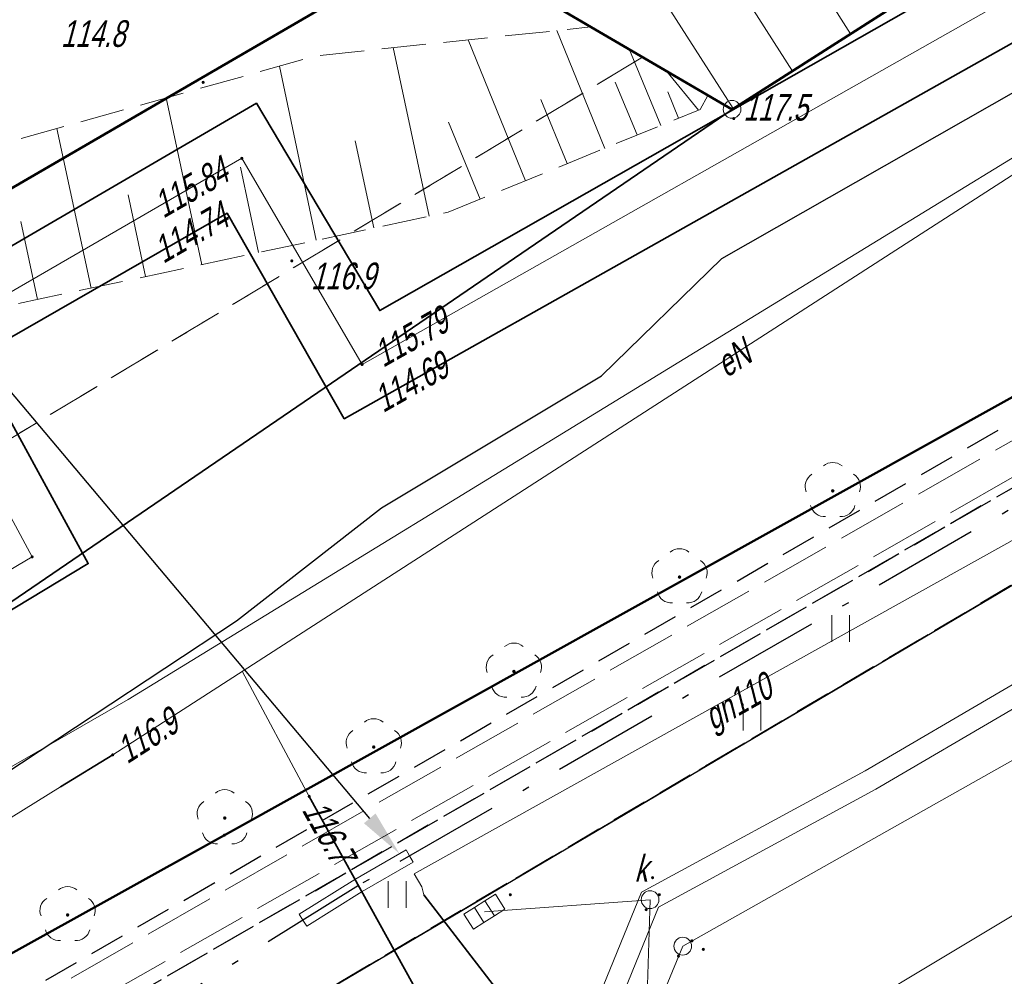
# Model space of a CAD drawing. Extents: x 7463256 to 7464485, y 5957341 to 5958260.
# Tile 171 of 256: x 7463886 to 7463914, y 5957756 to 5957783. Entities that reach past the tile are written whole.
import ezdxf
from ezdxf import colors
from ezdxf.entities.mleader import LeaderData, LeaderLine
from ezdxf.enums import TextEntityAlignment as Align
from ezdxf.math import Vec2, Vec3

# ---------------------------------------------------------------- set-up
doc = ezdxf.new("R2010")
doc.units = 0
doc.header["$MEASUREMENT"] = 0
for name, pattern in [('1.5_0.5', [2, 1.5, -0.5]), ('218-500', [1, 0.5, -0.5]), ('GAK', [5.2, 3, -1, 0.2, -1]), ('l219_500', [0]), ('mz1.0_0.5', [1.5, 1, -0.5]), ('mz1.25_0.5', [1.75, 1.25, -0.5]), ('mz2.0_0.5', [2.5, 2, -0.5])]:
    doc.linetypes.add(name, pattern=pattern)
doc.layers.get('0').update_dxf_attribs({"color": 2, "linetype": 'CONTINUOUS', "lineweight": 5})
for name, color, linetype in [('000 Inne (niezydentyfikowane)', 7, 'CONTINUOUS'), ('202-Punkt graniczny stabilizowany trwale', 7, 'CONTINUOUS'), ('203-Punkt załamania granicy działki nie stabilizowany', 7, 'CONTINUOUS'), ('217-Granica konturu klasyfikcyjnego', 7, 'CONTINUOUS'), ('218-Granica użytku', 7, 'CONTINUOUS'), ('219-Linia granicy', 7, 'CONTINUOUS'), ('chodnik (powierzchnia)', 7, 'CONTINUOUS'), ('drzewo liściaste (punkt)', 7, 'CONTINUOUS'), ('jezdnia (powierzchnia)', 7, 'CONTINUOUS'), ('kratka ściekowa (punkt)', 7, 'CONTINUOUS'), ('krawężnik (linia)', 7, 'CONTINUOUS'), ('ogrodzenie trwałe (linia)', 7, 'CONTINUOUS'), ('przewód ciepłowniczy (linia)', 7, 'CONTINUOUS'), ('przewód ciepłowniczy - projektowany lub w budowie (linia) - ob. projektowany', 7, 'CONTINUOUS'), ('przewód elektroenergetyczny (linia)', 7, 'CONTINUOUS'), ('przewód elektroenergetyczny (linia)-Atr1', 7, 'CONTINUOUS'), ('przewód gazowy (linia)', 7, 'CONTINUOUS'), ('przewód gazowy (linia)-Atr1', 7, 'CONTINUOUS'), ('przewód kanalizacyjny (linia)', 7, 'CONTINUOUS'), ('punkt o określonej wysokości (sieć ciepłownicza)', 7, 'CONTINUOUS'), ('punkt o określonej wysokości (sieć ciepłownicza)-Atr2', 7, 'CONTINUOUS'), ('punkt o określonej wysokości (sieć ciepłownicza)-Atr3', 7, 'CONTINUOUS'), ('punkt o określonej wysokości (sieć elektroenergetyczna)', 7, 'CONTINUOUS'), ('punkt o określonej wysokości (sieć elektroenergetyczna)-Atr2', 7, 'CONTINUOUS'), ('punkt o określonej wysokości (sieć kanalizacyjna)', 7, 'CONTINUOUS'), ('punkt wysokościowy naturalny', 7, 'CONTINUOUS'), ('punkt wysokościowy naturalny-Atr2', 7, 'CONTINUOUS'), ('rura ochronna - przewód ciepłowniczy (linia)', 7, 'CONTINUOUS'), ('rura ochronna - przewód elektroenergetyczny (linia)', 7, 'CONTINUOUS'), ('rura ochronna - przewód gazowy (linia)', 7, 'CONTINUOUS'), ('skarpa nieumocniona (powierzchnia)', 7, 'CONTINUOUS'), ('studzienka okrągła - przewód kanalizacyjny (punkt)', 7, 'CONTINUOUS'), ('studzienka okrągła - przewód kanalizacyjny (punkt)-Atr17', 7, 'CONTINUOUS'), ('trawnik (powierzchnia)', 7, 'CONTINUOUS'), ('trawnik (powierzchnia) - symbol', 7, 'CONTINUOUS')]:
    doc.layers.add(name, color=color, linetype=linetype)
for name, color, linetype, lineweight in [('@proj.rury', 7, 'CONTINUOUS', 20), ('____proj LSN', 1, 'CONTINUOUS', 5), ('OBMBS-21-18876-opis proj', 1, 'CONTINUOUS', 18)]:
    doc.layers.add(name, color=color, linetype=linetype, lineweight=lineweight)
doc.styles.get("Standard").update_dxf_attribs({"font": 'txt', "width": 0.75})
doc.linetypes.add('902-500', pattern='A,3.75,0,[1,ksztalty.shx,S=0.5,R=0,X=0,Y=0],3.75', length=7.5)

# ---------------------------------------------------------------- blocks, each defined once
blk = doc.blocks.new('PW01')
at = {"linetype": 'Continuous', "lineweight": 13}
h = blk.add_hatch(color=0, dxfattribs=at)
edge = h.paths.add_edge_path()
edge.add_arc((0, 0), 0.045, 0, 360)
blk = doc.blocks.new('OP021')
at = {"linetype": 'Continuous', "lineweight": 13}
h = blk.add_hatch(color=0, dxfattribs=at)
edge = h.paths.add_edge_path()
edge.add_arc((0, 0), 0.05, 0, 360)
at = {"color": 0, "linetype": 'Continuous', "lineweight": 13}
for centre, start, end in [((0, 0.4), 49.272, 130.728), ((-0.38, 0.124), 121.308, 202.548), ((0.38, 0.124), 337.452, 58.692), ((-0.235, -0.324), 193.221, 274.871), ((0.235, -0.324), 265.129, 346.779)]:
    blk.add_arc(centre, 0.4, start, end, dxfattribs=at)
blk = doc.blocks.new('US05')
at = {"color": 0, "linetype": 'Continuous', "lineweight": 13}
for p, q in [((-0.525, -0.25), (-0.525, 0.25)), ((-0.525, 0.25), (-0.175, 0.25)), ((-0.175, -0.25), (-0.175, 0.25)), ((-0.175, 0.25), (0.175, 0.25)), ((0.175, -0.25), (0.175, 0.25)), ((0.175, 0.25), (0.525, 0.25)), ((0.525, -0.25), (0.525, 0.25)), ((-0.525, -0.25), (-0.175, -0.25)), ((-0.175, -0.25), (0.175, -0.25)), ((0.175, -0.25), (0.525, -0.25))]:
    blk.add_line(p, q, dxfattribs=at)
blk = doc.blocks.new('US15')
at = {"color": 0, "linetype": 'Continuous', "lineweight": 13}
blk.add_circle((0, 0), 0.25, dxfattribs=at)
blk = doc.blocks.new('TU04')
at = {"color": 0, "linetype": 'Continuous', "lineweight": 13}
for p, q in [((0, 0), (0, 0.75)), ((0.5, 0), (0.5, 0.75))]:
    blk.add_line(p, q, dxfattribs=at)
blk = doc.blocks.new('202')
at = {"color": 0, "linetype": 'Continuous', "lineweight": 0}
blk.add_circle((0, 0), 0.25, dxfattribs=at)
blk = doc.blocks.new('203')
at = {"linetype": 'Continuous', "lineweight": 0}
h = blk.add_hatch(color=0, dxfattribs=at)
edge = h.paths.add_edge_path()
edge.add_arc((0, 0), 0.045, 0, 360)

msp = doc.modelspace()

# ---------------------------------------------------------------- linework, layer by layer
at = {"layer": '000 Inne (niezydentyfikowane)', "color": 7, "linetype": 'Continuous', "lineweight": 13}
for p, q in [((7463909.84, 5957782.75), (7463906.71, 5957787.66)), ((7463906.53, 5957780.64), (7463903.03, 5957786.12)), ((7463908.2, 5957781.7), (7463906.59, 5957784.22)), ((7463902.91, 5957779.52), (7463901.56, 5957782.84)), ((7463900.68, 5957778.61), (7463899.06, 5957782.58)), ((7463897.96, 5957777.61), (7463896.95, 5957782.36)), ((7463904.49, 5957780.16), (7463903.61, 5957782.3)), ((7463894.78, 5957776.93), (7463893.74, 5957781.84)), ((7463905.55, 5957780.6), (7463904.66, 5957781.69)), ((7463903.83, 5957779.9), (7463903.21, 5957781.39)), ((7463891.55, 5957776.24), (7463890.55, 5957780.94)), ((7463901.85, 5957779.09), (7463901.11, 5957780.9)), ((7463904.99, 5957780.37), (7463904.69, 5957781.11)), ((7463888.43, 5957775.58), (7463887.47, 5957780.08)), ((7463899.4, 5957778.09), (7463898.51, 5957780.26)), ((7463896.4, 5957777.28), (7463895.88, 5957779.73)), ((7463893.15, 5957776.59), (7463892.64, 5957778.99)), ((7463889.97, 5957775.91), (7463889.48, 5957778.21)), ((7463886.92, 5957775.26), (7463886.45, 5957777.46))]:
    msp.add_line(p, q, dxfattribs=at)
at = {"layer": '217-Granica konturu klasyfikcyjnego', "color": 3, "linetype": '1.5_0.5', "lineweight": 18, "flags": 128}
for points in [[(7463906.5, 5957780.62), (7463920.31, 5957789.43)], [(7463898.28, 5957785.42), (7463872.63, 5957770.53)], [(7463877.04, 5957765.84), (7463903.98, 5957782.09)], [(7463903.98, 5957782.09), (7463906.5, 5957780.62)]]:
    msp.add_lwpolyline(points, dxfattribs=at)
at = {"layer": '218-Granica użytku', "color": 3, "linetype": '218-500', "lineweight": 18, "flags": 128}
for points in [[(7463920.31, 5957789.43), (7463906.5, 5957780.62)], [(7463872.63, 5957770.53), (7463898.28, 5957785.42)], [(7463903.98, 5957782.09), (7463877.04, 5957765.84)], [(7463906.5, 5957780.62), (7463903.98, 5957782.09)]]:
    msp.add_lwpolyline(points, dxfattribs=at)
at = {"layer": '219-Linia granicy', "color": 3, "linetype": 'l219_500', "lineweight": 50, "flags": 128}
for points in [[(7463920.31, 5957789.43), (7463906.5, 5957780.62)], [(7463898.28, 5957785.42), (7463872.63, 5957770.53)], [(7463906.5, 5957780.62), (7463898.28, 5957785.42)], [(7463931.94, 5957782.26), (7463892.19, 5957760.17)], [(7463892.19, 5957760.17), (7463849.13, 5957736.27)]]:
    msp.add_lwpolyline(points, dxfattribs=at)
at = {"layer": '@proj.rury'}
for p, q in [((7463897.312, 5957759.756), (7463897.412, 5957759.583)), ((7463897.512, 5957759.41), (7463897.412, 5957759.583)), ((7463897.512, 5957759.41), (7463896.071, 5957758.579)), ((7463895.865, 5957758.922), (7463894.298, 5957757.94)), ((7463896.071, 5957758.579), (7463894.51, 5957757.601)), ((7463894.298, 5957757.94), (7463894.404, 5957757.771)), ((7463894.51, 5957757.601), (7463894.404, 5957757.771))]:
    msp.add_line(p, q, dxfattribs=at)
at = {"layer": 'chodnik (powierzchnia)', "color": 7, "linetype": 'mz1.0_0.5', "lineweight": 30, "flags": 128}
msp.add_lwpolyline([(7463980.9, 5957809.69), (7463980.23, 5957808.11), (7463978.66, 5957805.82), (7463958.13, 5957793.13), (7463953.95, 5957792.78), (7463879.53, 5957749.82), (7463872.55, 5957745.41), (7463861.81, 5957738.59), (7463862.06, 5957738.12), (7463851.57, 5957733.65), (7463849.81, 5957732.79), (7463833.84, 5957723.34), (7463832.72, 5957722.31), (7463825.06, 5957713.31), (7463824, 5957712.35), (7463820.3, 5957711.85), (7463819.59, 5957711.95), (7463818.22, 5957712.22), (7463818.86, 5957712.81), (7463817.86, 5957713.96), (7463818.82, 5957714.84), (7463820.15, 5957713.47), (7463821.23, 5957713.2), (7463821.75, 5957713.23), (7463824.07, 5957715.42), (7463832.99, 5957725.87), (7463849.35, 5957735.54), (7463879.82, 5957751.85), (7463954.24, 5957794.8), (7463957.3, 5957795.12)], close=True, dxfattribs=at)
at = {"layer": 'jezdnia (powierzchnia)', "color": 7, "linetype": '1.5_0.5', "lineweight": 18, "flags": 128}
msp.add_lwpolyline([(7464435.78, 5957969.39), (7464432.43, 5957972.86), (7464429.42, 5957974.41), (7464426.04, 5957975.11), (7464423.57, 5957975.29), (7464415.47, 5957975.65), (7464371.24, 5957977.61), (7464365.3, 5957977.72), (7464358.84, 5957977.54), (7464346.65, 5957976.28), (7464334.12, 5957974.86), (7464314.08, 5957972.37), (7464311.27, 5957971.79), (7464308.65, 5957970.79), (7464306.54, 5957969.49), (7464304.63, 5957967.74), (7464302.38, 5957964.84), (7464301.74, 5957963.57), (7464301.19, 5957962.16), (7464300.69, 5957960.13), (7464300.42, 5957957.35), (7464300.44, 5957956.63), (7464301.34, 5957947.07), (7464297.39, 5957932.65), (7464296.35, 5957938.67), (7464295.41, 5957944.67), (7464295.17, 5957946.64), (7464294.07, 5957955.56), (7464293.61, 5957956.95), (7464292.71, 5957958.8), (7464291.04, 5957961.16), (7464288.7, 5957963.43), (7464286.48, 5957964.87), (7464282.67, 5957966.24), (7464279.68, 5957966.6), (7464275.55, 5957966.1), (7464272.53, 5957965.24), (7464268.15, 5957963.7), (7464261.6, 5957961.09), (7464256.13, 5957958.63), (7464254.19, 5957957.73), (7464203.13, 5957927.95), (7464201.44, 5957926.95), (7464180.61, 5957914.62), (7464165.37, 5957905.54), (7464161.93, 5957903.53), (7464100.25, 5957867.28), (7464064.71, 5957846.22), (7464055.2, 5957840.55), (7464053.84, 5957839.49), (7464052.69, 5957837.84), (7464051.91, 5957836.3), (7464051.31, 5957834.34), (7464051.05, 5957832.31), (7464051.31, 5957830.32), (7464051.63, 5957829.49), (7464053.32, 5957826.48), (7464047.06, 5957824.65), (7464046.37, 5957825.86), (7464044.81, 5957827.52), (7464043.6, 5957828.27), (7464042.09, 5957829.03), (7464040.11, 5957829.49), (7464038.12, 5957829.49), (7464036.05, 5957829.05), (7464034.47, 5957828.33), (7463990.77, 5957802.57), (7463984.67, 5957799.1), (7463963.97, 5957788.11), (7463953.9, 5957782.45), (7463916.77, 5957760.61), (7463915.43, 5957759.41), (7463915.19, 5957759.06), (7463914.98, 5957758.7), (7463914.81, 5957758.32), (7463914.66, 5957757.92), (7463914.55, 5957757.51), (7463914.48, 5957757.1), (7463914.44, 5957756.68), (7463914.43, 5957756.26), (7463914.83, 5957754.63), (7463915.69, 5957753.07), (7463915.97, 5957752.41), (7463916.13, 5957752.13), (7463917.59, 5957749.55), (7463915.13, 5957748.12), (7463913.12, 5957750.74), (7463911.87, 5957752.81), (7463910.63, 5957754.01), (7463910.25, 5957754.23), (7463909.85, 5957754.42), (7463909.44, 5957754.57), (7463909.02, 5957754.68), (7463908.58, 5957754.76), (7463908.15, 5957754.79), (7463907.71, 5957754.78), (7463907.27, 5957754.73), (7463905.57, 5957754.08), (7463866.26, 5957731.41), (7463858.61, 5957727.02), (7463857.72, 5957725.98), (7463855.16, 5957717.14), (7463854.76, 5957719.2), (7463853.89, 5957720.78), (7463852.79, 5957721.69), (7463851.14, 5957722.42), (7463850.42, 5957722.32), (7463846.1, 5957719.79), (7463840.56, 5957716.65), (7463836.11, 5957713.89), (7463831.61, 5957710.47), (7463828.31, 5957707.66), (7463822.22, 5957701.89), (7463817.3, 5957696.82), (7463812.7, 5957691.61), (7463812.45, 5957691.34), (7463806.98, 5957684.37), (7463803.64, 5957679.75), (7463801.45, 5957676.28), (7463793.55, 5957663.48), (7463792.86, 5957661.7), (7463792.97, 5957659.75), (7463793.77, 5957657.97), (7463795.13, 5957656.54), (7463794.29, 5957652.43), (7463792.69, 5957652.63), (7463790.95, 5957652.54), (7463789.5, 5957652.32), (7463787.98, 5957651.93), (7463786.22, 5957650.98), (7463785.18, 5957649.81), (7463783.63, 5957647.28), (7463741.4, 5957578.12), (7463740.09, 5957575.93), (7463739.68, 5957574.67), (7463739.8, 5957572.76), (7463740.25, 5957571.39), (7463740.85, 5957570.49), (7463741.87, 5957569.43), (7463743.26, 5957568.37), (7463741.42, 5957565.08), (7463740.12, 5957565.67), (7463738.77, 5957566.02), (7463737.29, 5957566.06), (7463735.98, 5957565.85), (7463734.34, 5957565.14), (7463733.02, 5957564.22), (7463732.29, 5957563.18), (7463701.08, 5957512.16), (7463700.31, 5957510.77), (7463700.32, 5957510.77), (7463696.94, 5957505.36), (7463687.39, 5957489.52), (7463687.14, 5957489.11), (7463686.89, 5957488.7), (7463686.65, 5957488.29), (7463686.42, 5957487.87), (7463686.19, 5957487.45), (7463685.97, 5957487.02), (7463685.76, 5957486.59), (7463685.55, 5957486.16), (7463685.35, 5957485.73), (7463685.15, 5957485.29), (7463684.96, 5957484.85), (7463684.77, 5957484.4), (7463684.58, 5957483.96), (7463684.39, 5957483.51), (7463684.21, 5957483.06), (7463684.03, 5957482.61), (7463683.85, 5957482.17), (7463683.67, 5957481.72), (7463683.5, 5957481.27), (7463683.32, 5957480.81), (7463683.15, 5957480.36), (7463682.98, 5957479.91), (7463682.81, 5957479.45), (7463682.65, 5957479), (7463682.49, 5957478.54), (7463682.32, 5957478.08), (7463682.17, 5957477.62), (7463682.01, 5957477.15), (7463681.86, 5957476.69), (7463681.71, 5957476.22), (7463681.56, 5957475.76), (7463681.41, 5957475.29), (7463681.27, 5957474.82), (7463681.13, 5957474.35), (7463681, 5957473.88), (7463680.87, 5957473.41), (7463680.74, 5957472.94), (7463680.61, 5957472.47), (7463680.48, 5957471.99), (7463680.36, 5957471.52), (7463680.25, 5957471.05), (7463680.13, 5957470.57), (7463680.02, 5957470.09), (7463679.91, 5957469.61), (7463679.81, 5957469.12), (7463679.71, 5957468.64), (7463679.61, 5957468.16), (7463679.52, 5957467.67), (7463679.42, 5957467.19), (7463679.33, 5957466.7), (7463679.25, 5957466.22), (7463679.16, 5957465.73), (7463679.08, 5957465.25), (7463679, 5957464.76), (7463678.93, 5957464.27), (7463678.85, 5957463.78), (7463678.78, 5957463.28), (7463678.72, 5957462.79), (7463678.65, 5957462.3), (7463678.59, 5957461.81), (7463678.53, 5957461.31), (7463678.47, 5957460.82), (7463678.42, 5957460.33), (7463678.36, 5957459.83), (7463678.31, 5957459.34), (7463678.26, 5957458.84), (7463678.22, 5957458.35), (7463678.17, 5957457.85), (7463678.13, 5957457.36), (7463678.09, 5957456.86), (7463678.05, 5957456.37), (7463678.02, 5957455.87), (7463677.99, 5957455.41), (7463677.96, 5957454.94), (7463677.93, 5957454.48), (7463677.91, 5957454.01), (7463677.89, 5957453.55), (7463677.87, 5957453.08), (7463677.86, 5957452.62), (7463677.85, 5957452.15), (7463677.84, 5957451.69), (7463677.84, 5957451.22), (7463677.84, 5957450.76), (7463677.85, 5957450.29), (7463677.86, 5957449.83), (7463677.87, 5957449.36), (7463670.59, 5957467.12), (7463670.68, 5957467.58), (7463670.78, 5957468.04), (7463670.89, 5957468.5), (7463670.99, 5957468.96), (7463671.11, 5957469.42), (7463671.22, 5957469.87), (7463671.34, 5957470.33), (7463671.46, 5957470.78), (7463671.59, 5957471.24), (7463671.72, 5957471.69), (7463671.86, 5957472.14), (7463672, 5957472.59), (7463672.14, 5957473.04), (7463673.46, 5957477.28), (7463673.58, 5957477.76), (7463673.68, 5957478.24), (7463673.77, 5957478.73), (7463673.84, 5957479.22), (7463673.89, 5957479.71), (7463673.93, 5957480.2), (7463673.95, 5957480.7), (7463673.95, 5957481.19), (7463673.93, 5957481.63), (7463673.91, 5957482.08), (7463673.86, 5957482.52), (7463673.81, 5957482.96), (7463673.74, 5957483.4), (7463673.66, 5957483.84), (7463673.57, 5957484.28), (7463673.47, 5957484.71), (7463673.35, 5957485.14), (7463673.2, 5957485.61), (7463673.02, 5957486.08), (7463672.82, 5957486.54), (7463672.6, 5957486.99), (7463672.36, 5957487.42), (7463672.1, 5957487.85), (7463671.82, 5957488.26), (7463671.52, 5957488.66), (7463671.25, 5957489.02), (7463670.95, 5957489.36), (7463670.64, 5957489.68), (7463670.3, 5957489.97), (7463669.95, 5957490.25), (7463669.57, 5957490.5), (7463669.19, 5957490.73), (7463668.78, 5957490.93), (7463668.37, 5957491.1), (7463667.96, 5957491.31), (7463667.54, 5957491.51), (7463667.12, 5957491.7), (7463666.7, 5957491.89), (7463666.27, 5957492.06), (7463665.84, 5957492.23), (7463665.41, 5957492.38), (7463664.97, 5957492.53), (7463642.84, 5957508.24), (7463669.89, 5957497.69), (7463670.31, 5957497.52), (7463670.74, 5957497.36), (7463671.18, 5957497.22), (7463671.62, 5957497.11), (7463672.07, 5957497.01), (7463672.52, 5957496.93), (7463672.97, 5957496.87), (7463673.43, 5957496.83), (7463673.89, 5957496.8), (7463674.34, 5957496.8), (7463674.8, 5957496.82), (7463675.3, 5957496.85), (7463675.79, 5957496.9), (7463676.29, 5957496.96), (7463676.78, 5957497.02), (7463677.27, 5957497.1), (7463677.76, 5957497.19), (7463678.25, 5957497.29), (7463678.74, 5957497.4), (7463679.22, 5957497.52), (7463679.7, 5957497.65), (7463680.18, 5957497.79), (7463680.66, 5957497.94), (7463681.12, 5957498.11), (7463681.59, 5957498.29), (7463682.05, 5957498.49), (7463682.49, 5957498.71), (7463682.94, 5957498.94), (7463683.37, 5957499.19), (7463683.81, 5957499.43), (7463684.24, 5957499.68), (7463684.65, 5957499.96), (7463685.06, 5957500.25), (7463685.45, 5957500.55), (7463685.83, 5957500.88), (7463686.2, 5957501.21), (7463686.55, 5957501.56), (7463686.89, 5957501.93), (7463688.47, 5957503.86), (7463689.58, 5957505.52), (7463695.05, 5957514.51), (7463697.35, 5957517.63), (7463699.52, 5957521.26), (7463701.68, 5957524.9), (7463703.98, 5957528.54), (7463706.45, 5957532.61), (7463709.76, 5957538.71), (7463712.45, 5957543.07), (7463719.87, 5957554.72), (7463722.1, 5957558.36), (7463724.25, 5957562.41), (7463732.9, 5957576.65), (7463767.27, 5957632.9), (7463796.54, 5957680.74), (7463799.31, 5957684.89), (7463802.28, 5957688.92), (7463805.13, 5957692.62), (7463808.07, 5957696.14), (7463812, 5957700.58), (7463813.05, 5957701.59), (7463815.17, 5957703.91), (7463818.63, 5957707.32), (7463821.81, 5957710.38), (7463824, 5957712.35), (7463825.06, 5957713.31), (7463827.47, 5957715.22), (7463831.55, 5957718.14), (7463834.51, 5957720.09), (7463871.58, 5957742.02), (7463872.84, 5957742.74), (7463873.73, 5957743.25), (7463884.95, 5957749.82), (7463947.94, 5957787.04), (7463958.13, 5957793.13), (7463978.66, 5957805.82), (7463992.86, 5957814.5), (7464021.02, 5957831.03), (7464036.35, 5957840.19), (7464045.52, 5957845.62), (7464072.76, 5957861.89), (7464098.08, 5957876.78), (7464143.2, 5957903.29), (7464143.83, 5957904.35), (7464144.42, 5957906.04), (7464144.87, 5957907.87), (7464144.93, 5957908.37), (7464145, 5957909.96), (7464144.74, 5957911.42), (7464152.37, 5957912.8), (7464152.74, 5957912.55), (7464154.03, 5957911.87), (7464155.59, 5957911.35), (7464156.76, 5957911.33), (7464160.57, 5957913.58), (7464192.28, 5957932.28), (7464213.7, 5957945.07), (7464214.43, 5957945.48), (7464238.65, 5957959.71), (7464249.15, 5957965.6), (7464251.26, 5957966.66), (7464253.69, 5957967.84), (7464257.35, 5957969.46), (7464261.98, 5957971.33), (7464263.31, 5957972), (7464273.13, 5957975.13), (7464277.92, 5957976.24), (7464280.42, 5957977.04), (7464282.71, 5957978.14), (7464285.69, 5957980.47), (7464287.52, 5957982.76), (7464288.9, 5957985.47), (7464289.81, 5957990.22), (7464289.57, 5957993.19), (7464288.87, 5958000.11), (7464295.35, 5958000.29), (7464295.83, 5957995.88), (7464296.53, 5957992.32), (7464297.86, 5957989.04), (7464299.36, 5957986.74), (7464301.71, 5957984.36), (7464305.3, 5957982.36), (7464307.82, 5957981.66), (7464311.17, 5957981.45), (7464364.74, 5957987.95), (7464391.32, 5957991.11), (7464398.1, 5957991.95), (7464414.27, 5957994.02), (7464414.84, 5957994.09), (7464425.44, 5957995.47), (7464427.97, 5957995.83), (7464434.5, 5957997.95), (7464434.9, 5957998.22), (7464435.3, 5957998.5), (7464435.68, 5957998.8), (7464436.05, 5957999.11), (7464436.4, 5957999.44), (7464436.74, 5957999.78), (7464437.07, 5958000.13), (7464437.39, 5958000.5), (7464437.69, 5958000.88), (7464437.97, 5958001.27), (7464438.24, 5958001.67), (7464438.49, 5958002.08), (7464438.73, 5958002.5), (7464438.95, 5958002.94), (7464439.15, 5958003.37), (7464439.33, 5958003.82), (7464439.5, 5958004.28), (7464439.65, 5958004.74), (7464439.78, 5958005.2), (7464439.89, 5958005.67), (7464439.98, 5958006.15), (7464440.05, 5958006.62), (7464440.11, 5958007.1), (7464440.14, 5958007.59), (7464440.16, 5958008.07), (7464437.87, 5957962.55), (7464436.62, 5957968.02)], close=True, dxfattribs=at)
at = {"layer": 'krawężnik (linia)', "color": 7, "linetype": 'Continuous', "lineweight": 25, "flags": 128}
msp.add_lwpolyline([(7463872.84, 5957742.74), (7463873.73, 5957743.25), (7463884.95, 5957749.82), (7463947.94, 5957787.04), (7463958.13, 5957793.13), (7463978.66, 5957805.82)], dxfattribs=at)
at = {"layer": 'ogrodzenie trwałe (linia)', "color": 7, "linetype": '902-500', "lineweight": 35, "flags": 128}
for points in [[(7463906.5, 5957780.62), (7463920.31, 5957789.43), (7463919.75, 5957790.35), (7463923.97, 5957792.7), (7463924.48, 5957791.84), (7463925.81, 5957793.01), (7463926.48, 5957793.78), (7463928.07, 5957795.48), (7463922.68, 5957811.76), (7463915.71, 5957811.98), (7463909.767, 5957812.237)], [(7463906.5, 5957780.62), (7463898.28, 5957785.42), (7463881.544, 5957795.022)], [(7463906.5, 5957780.62), (7463880.05, 5957762.56), (7463845.16, 5957741.71)]]:
    msp.add_lwpolyline(points, dxfattribs=at)
at = {"layer": 'przewód ciepłowniczy (linia)', "color": 212, "linetype": 'Continuous', "lineweight": 18, "flags": 128}
msp.add_lwpolyline([(7463816.56, 5957665.9), (7463826.55, 5957684.75), (7463827.81, 5957686.54), (7463829.03, 5957688.29), (7463831.47, 5957690.7), (7463833.36, 5957692.67), (7463843.59, 5957703.54), (7463847.04, 5957707.24), (7463843.22, 5957716.52), (7463839.44, 5957725.6), (7463836.79, 5957731.99), (7463834.8, 5957736.72), (7463848.12, 5957744.81), (7463859.19, 5957751.53), (7463869.76, 5957757.96), (7463886.77, 5957768.01), (7463883.56, 5957773.97), (7463892.68, 5957779.24), (7463896.07, 5957773.43), (7463914.01, 5957783.57)], dxfattribs=at)
at = {"layer": 'przewód ciepłowniczy - projektowany lub w budowie (linia) - ob. projektowany', "color": 212, "linetype": 'mz2.0_0.5', "lineweight": 18, "flags": 128}
for points in [[(7463827.45, 5957686.81), (7463846.51, 5957707.33), (7463837.98, 5957727.66), (7463921.05, 5957775.08), (7463942.95, 5957787.9), (7463968.43, 5957803.38), (7463962.63, 5957813.37), (7463990.1, 5957829.4), (7463996.25, 5957818.66), (7464026.15, 5957837.03), (7464036.53, 5957843.58), (7464048.34, 5957851.03), (7464051.52, 5957852.92), (7464069.07, 5957863.22), (7464072.1, 5957864.8), (7464075.65, 5957866.88), (7464079.8, 5957868.9), (7464096.3, 5957878.8), (7464114.52, 5957889.73), (7464110.7, 5957895.89), (7464137.6, 5957910.6), (7464169.07, 5957928.77), (7464165.42, 5957934.93), (7464175.2, 5957940.28), (7464178.92, 5957933.88), (7464207.9, 5957951.17), (7464220.7, 5957958.86), (7464224.58, 5957961.12), (7464228.92, 5957963.56), (7464232.65, 5957965.56), (7464236.86, 5957967.74), (7464243.8, 5957971.13), (7464248.79, 5957973.41), (7464251.98, 5957974.81), (7464257.04, 5957976.93), (7464262.4, 5957979.02)], [(7463828.18, 5957686.27), (7463847.57, 5957707.15), (7463839.12, 5957727.27), (7463921.5, 5957774.3), (7463943.41, 5957787.13), (7463969.65, 5957803.07), (7463963.86, 5957813.04), (7463989.77, 5957828.16), (7463995.93, 5957817.4), (7464026.63, 5957836.27), (7464046.58, 5957848.86), (7464051.98, 5957852.14), (7464069.5, 5957862.44), (7464072.54, 5957864.01), (7464076.07, 5957866.09), (7464080.23, 5957868.1), (7464099.97, 5957879.95), (7464115.76, 5957889.43), (7464111.96, 5957895.55), (7464138.04, 5957909.82), (7464163.77, 5957924.67), (7464170.31, 5957928.45), (7464166.67, 5957934.59), (7464174.87, 5957939.07), (7464178.6, 5957932.64), (7464202.44, 5957946.87), (7464216.91, 5957955.5), (7464219.67, 5957957.19), (7464222.67, 5957958.98), (7464226.35, 5957961.09), (7464229.83, 5957963.03), (7464233.13, 5957964.8), (7464240.24, 5957968.41), (7464245.86, 5957971.1), (7464249.49, 5957972.74), (7464256.37, 5957975.68), (7464262.76, 5957978.18)]]:
    msp.add_lwpolyline(points, dxfattribs=at)
at = {"layer": 'przewód elektroenergetyczny (linia)', "color": 1, "linetype": 'Continuous', "lineweight": 18, "flags": 128}
for points in [[(7463784.25, 5957663.85), (7463788.88, 5957671.22), (7463800.25, 5957688.56), (7463805.05, 5957694.23), (7463825.11, 5957718.69), (7463830.32, 5957723.92), (7463832.35, 5957725.2), (7463835.29, 5957727.04), (7463840.76, 5957730.57), (7463854.83, 5957738.48), (7463862.19, 5957744.9), (7463869.88, 5957751.68), (7463874.03, 5957754.71), (7463877.47, 5957757.09), (7463889.48, 5957763.99), (7463905.46, 5957773.78), (7463921.52, 5957783.6), (7463924.36, 5957785.61), (7463931.77, 5957790.66), (7463934.27, 5957792.4), (7463940.57, 5957795.91), (7463943.95, 5957798.07)], [(7463872.26, 5957752.02), (7463887.57, 5957761.53), (7463889.04, 5957762.43), (7463914.79, 5957779.02), (7463917.24, 5957780.67), (7463927.37, 5957786.47)], [(7463885.08, 5957741.19), (7463906.43, 5957753.11), (7463916.04, 5957758.88), (7463931.74, 5957768.12), (7463943.52, 5957775.23)], [(7463892.69, 5957764.79), (7463894.58, 5957761.26), (7463903.42, 5957745.28), (7463905.65, 5957744.32), (7463907.24, 5957745.05), (7463908.03, 5957744.39), (7463908.14, 5957744.31)], [(7463892.69, 5957764.79), (7463894.58, 5957761.26), (7463903.42, 5957745.28), (7463905.65, 5957744.32), (7463907.24, 5957745.05), (7463908.03, 5957744.39), (7463908.14, 5957744.31)]]:
    msp.add_lwpolyline(points, dxfattribs=at)
at = {"layer": 'przewód gazowy (linia)', "color": 40, "linetype": 'Continuous', "lineweight": 18, "flags": 128}
msp.add_lwpolyline([(7463970.93, 5957849.543), (7463981.93, 5957829.76), (7463982.23, 5957829.23), (7463985.69, 5957823.14), (7463987.71, 5957819.4), (7463988.89, 5957817.56), (7463987, 5957816.42), (7463976.91, 5957810.5), (7463976.13, 5957810.05), (7463974.41, 5957804.81), (7463954.13, 5957791.18), (7463935.13, 5957780.13), (7463931.68, 5957778.1), (7463897.54, 5957759.08), (7463897.76, 5957758.71), (7463897.81, 5957758.49), (7463902.39, 5957752.55), (7463903.7, 5957748.08), (7463904.48, 5957746.97), (7463904.59, 5957746.83)], dxfattribs=at)
at = {"layer": 'przewód kanalizacyjny (linia)', "color": 34, "linetype": 'Continuous', "lineweight": 18, "flags": 128}
for points in [[(7463900.72, 5957746.4), (7463905.11, 5957757.04), (7463924.22, 5957767.8), (7463944.02, 5957779.8), (7463969.53, 5957794.64)], [(7463949.76, 5957784.33), (7463934.06, 5957775.21), (7463910.55, 5957761.46), (7463904.43, 5957758.14), (7463899.81, 5957746.81), (7463893.61, 5957732.42), (7463891.47, 5957726.7), (7463883.65, 5957712.56), (7463873.99, 5957694.54), (7463872.47, 5957691.76), (7463871.95, 5957692.04), (7463873.47, 5957694.82), (7463883.13, 5957712.84), (7463890.93, 5957726.96), (7463893.05, 5957732.64), (7463899.25, 5957747.05), (7463903.95, 5957758.56), (7463910.25, 5957761.98), (7463933.76, 5957775.73), (7463949.46, 5957784.85)], [(7463899.52, 5957758.01), (7463904.19, 5957758.35), (7463904.04, 5957753.54)]]:
    msp.add_lwpolyline(points, dxfattribs=at)
at = {"layer": 'rura ochronna - przewód ciepłowniczy (linia)', "color": 212, "linetype": 'Continuous', "lineweight": 35, "flags": 128}
for points in [[(7463815.81, 5957666.93), (7463825.58, 5957685.32), (7463827.98, 5957688.9), (7463831.41, 5957692.27), (7463832.35, 5957693.26), (7463833.15, 5957694.1), (7463845.69, 5957707.29), (7463838.43, 5957724.96), (7463833.42, 5957737.17), (7463844.58, 5957744.02), (7463866.71, 5957757.48), (7463885.18, 5957768.2), (7463881.95, 5957774.3), (7463893.09, 5957780.79), (7463896.57, 5957774.95), (7463920.87, 5957788.77), (7463922.57, 5957790.3), (7463924.77, 5957791.24), (7463940.48, 5957800.73), (7463953.7, 5957808.78)], [(7463956.66, 5957807.79), (7463937.74, 5957796.83), (7463925.6, 5957789.77), (7463923.56, 5957788.86), (7463921.57, 5957787.5), (7463920.17, 5957785.67), (7463914.68, 5957782.64), (7463895.57, 5957771.9), (7463892.27, 5957777.69), (7463885.17, 5957773.63), (7463888.35, 5957767.82), (7463872.8, 5957758.43), (7463851.65, 5957745.59), (7463836.17, 5957736.26), (7463837.83, 5957732.48), (7463844.33, 5957717.03), (7463848.39, 5957707.18), (7463844.27, 5957702.72), (7463833.56, 5957691.23), (7463832.35, 5957689.97), (7463831.53, 5957689.12), (7463830.08, 5957687.68), (7463827.51, 5957684.17), (7463817.32, 5957664.87)]]:
    msp.add_lwpolyline(points, dxfattribs=at)
at = {"layer": 'rura ochronna - przewód elektroenergetyczny (linia)', "color": 6, "linetype": 'Continuous', "lineweight": 30}
msp.add_lwpolyline([(7463884.44, 5957760.87), (7463892.53, 5957766.21), (7463896.62, 5957769.39), (7463902.82, 5957773.11), (7463906.21, 5957776.42), (7463919.16, 5957783.8)], dxfattribs=at)
at = {"layer": 'rura ochronna - przewód elektroenergetyczny (linia)', "color": 1, "linetype": 'Continuous', "lineweight": 35, "flags": 128}
for points in [[(7463887.57, 5957761.53), (7463889.04, 5957762.43)], [(7463894.58, 5957761.26), (7463903.42, 5957745.28), (7463905.65, 5957744.32), (7463907.24, 5957745.05), (7463908.03, 5957744.39), (7463908.14, 5957744.31)]]:
    msp.add_lwpolyline(points, dxfattribs=at)
at = {"layer": 'rura ochronna - przewód gazowy (linia)', "color": 40, "linetype": 'Continuous', "lineweight": 35, "flags": 128}
msp.add_lwpolyline([(7463897.81, 5957758.49), (7463902.39, 5957752.55), (7463903.7, 5957748.08)], dxfattribs=at)
at = {"layer": 'skarpa nieumocniona (powierzchnia)', "color": 7, "linetype": 'mz1.25_0.5', "lineweight": 18, "flags": 128}
for points in [[(7463919.44, 5957797.15), (7463919.87, 5957796.93), (7463920.29, 5957796.7), (7463920.72, 5957796.48), (7463921.14, 5957796.25), (7463921.56, 5957796.03), (7463921.99, 5957795.81), (7463925.81, 5957793.01), (7463924.48, 5957791.84), (7463923.97, 5957792.7), (7463919.75, 5957790.35), (7463920.31, 5957789.43), (7463912.6, 5957784.51), (7463906.5, 5957780.62), (7463899.18, 5957784.89), (7463905.64, 5957786.95), (7463914.62, 5957792.94), (7463918.61, 5957797.6)], [(7463905.82, 5957781.01), (7463905.6, 5957780.62), (7463898.5, 5957777.72), (7463885.73, 5957775.01), (7463875.73, 5957767.23), (7463875.54, 5957767.09), (7463875.07, 5957767.7), (7463874.7, 5957768.33), (7463883.26, 5957778.9), (7463894.79, 5957782.13), (7463902.52, 5957782.94)]]:
    msp.add_lwpolyline(points, close=True, dxfattribs=at)
at = {"layer": 'trawnik (powierzchnia)', "color": 7, "linetype": 'mz1.0_0.5', "lineweight": 30, "flags": 128}
msp.add_lwpolyline([(7463947.94, 5957787.04), (7463884.95, 5957749.82), (7463873.73, 5957743.25), (7463872.84, 5957742.74), (7463871.04, 5957741.98), (7463862.06, 5957738.12), (7463861.81, 5957738.59), (7463872.55, 5957745.41), (7463879.53, 5957749.82), (7463953.95, 5957792.78), (7463958.13, 5957793.13)], close=True, dxfattribs=at)

# ---------------------------------------------------------------- block references
at = {"layer": '202-Punkt graniczny stabilizowany trwale', "color": 3, "linetype": 'Continuous', "lineweight": 18}
msp.add_blockref('202', (7463906.5, 5957780.62), dxfattribs=at)
at = {"layer": '203-Punkt załamania granicy działki nie stabilizowany', "color": 3, "linetype": 'Continuous', "lineweight": 18}
msp.add_blockref('203', (7463892.19, 5957760.17), dxfattribs=at)
at = {"layer": 'drzewo liściaste (punkt)', "color": 94, "linetype": 'Continuous', "lineweight": 13}
for p in [(7463909.34, 5957769.87), (7463905.02, 5957767.44), (7463900.35, 5957764.78), (7463896.4, 5957762.65), (7463892.2, 5957760.65), (7463887.77, 5957757.92)]:
    msp.add_blockref('OP021', p, dxfattribs=at)
at = {"layer": 'kratka ściekowa (punkt)', "color": 7, "linetype": 'Continuous', "lineweight": 18, "rotation": 32.449}
msp.add_blockref('US05', (7463899.52, 5957758.01), dxfattribs=at)
at = {"layer": 'punkt o określonej wysokości (sieć ciepłownicza)', "color": 212, "linetype": 'Continuous', "lineweight": 13}
for p in [(7463892.68, 5957779.24), (7463896.07, 5957773.43), (7463886.77, 5957768.01)]:
    msp.add_blockref('PW01', p, dxfattribs=at)
at = {"layer": 'punkt o określonej wysokości (sieć elektroenergetyczna)', "color": 1, "linetype": 'Continuous', "lineweight": 13}
for p in [(7463889.04, 5957762.43), (7463894.58, 5957761.26)]:
    msp.add_blockref('PW01', p, dxfattribs=at)
at = {"layer": 'punkt o określonej wysokości (sieć kanalizacyjna)', "color": 34, "linetype": 'Continuous', "lineweight": 13}
for p in [(7463904.26, 5957758.97), (7463904.45, 5957758.49), (7463904.08, 5957758.07), (7463905.37, 5957757.19), (7463904.99, 5957756.76), (7463905.69, 5957756.95)]:
    msp.add_blockref('PW01', p, dxfattribs=at)
at = {"layer": 'punkt o określonej wysokości (sieć kanalizacyjna)', "color": 34, "linetype": 'Continuous', "lineweight": 13, "rotation": 32.449}
msp.add_blockref('PW01', (7463900.25, 5957758.49), dxfattribs=at)
at = {"layer": 'punkt wysokościowy naturalny', "color": 7, "linetype": 'Continuous', "lineweight": 13}
for p in [(7463891.59, 5957781.38), (7463906.55, 5957780.36), (7463894.09, 5957776.35)]:
    msp.add_blockref('PW01', p, dxfattribs=at)
at = {"layer": 'studzienka okrągła - przewód kanalizacyjny (punkt)', "color": 34, "linetype": 'Continuous', "lineweight": 18}
for p in [(7463904.19, 5957758.35), (7463905.11, 5957757.04)]:
    msp.add_blockref('US15', p, dxfattribs=at)
at = {"layer": 'trawnik (powierzchnia) - symbol', "color": 7, "linetype": 'Continuous', "lineweight": 18}
for p in [(7463909.31, 5957765.62), (7463906.81, 5957763.12), (7463896.81, 5957758.12)]:
    msp.add_blockref('TU04', p, dxfattribs=at)

# ---------------------------------------------------------------- texts
at = {"layer": 'przewód elektroenergetyczny (linia)-Atr1', "color": 1, "oblique": 15, "width": 0.72}
msp.add_text('eN', height=0.75, rotation=32.79, dxfattribs=at).set_placement((7463906.34, 5957773.04))
at = {"layer": 'przewód gazowy (linia)-Atr1', "color": 7, "oblique": 15, "width": 0.72}
msp.add_text('gn110', height=0.75, rotation=29.41, dxfattribs=at).set_placement((7463905.96, 5957763.11))
at = {"layer": 'punkt o określonej wysokości (sieć ciepłownicza)-Atr2', "color": 212, "oblique": 15, "width": 0.72}
for s, rotation, p in [('115.84', 30.021, (7463890.28, 5957777.86)), ('115.79', 29.476, (7463896.48, 5957773.66))]:
    msp.add_text(s, height=0.75, rotation=rotation, dxfattribs=at).set_placement(p, align=Align.MIDDLE_LEFT)
at = {"layer": 'punkt o określonej wysokości (sieć ciepłownicza)-Atr3', "color": 212, "oblique": 15, "width": 0.72}
for s, rotation, p in [('114.74', 30.021, (7463890.28, 5957776.585)), ('114.69', 29.476, (7463896.48, 5957772.385))]:
    msp.add_text(s, height=0.75, rotation=rotation, dxfattribs=at).set_placement(p, align=Align.MIDDLE_LEFT)
at = {"layer": 'punkt o określonej wysokości (sieć elektroenergetyczna)-Atr2', "color": 1, "oblique": 15, "width": 0.72}
msp.add_text('116.9', height=0.75, rotation=32.79, dxfattribs=at).set_placement((7463889.45, 5957762.16))
msp.add_text('116.7', height=0.75, rotation=-61.049, dxfattribs=at).set_placement((7463894.69, 5957761.06), align=Align.MIDDLE_LEFT)
at = {"layer": 'punkt wysokościowy naturalny-Atr2', "color": 7, "oblique": 15, "width": 0.72}
for s, p in [('114.8', (7463887.58, 5957782.38)), ('117.5', (7463906.82, 5957780.3)), ('116.9', (7463894.63, 5957775.55))]:
    msp.add_text(s, height=0.75, dxfattribs=at).set_placement(p)
at = {"layer": 'studzienka okrągła - przewód kanalizacyjny (punkt)-Atr17', "color": 34, "oblique": 15, "width": 0.72}
msp.add_text('k', height=0.75, dxfattribs=at).set_placement((7463903.75, 5957758.86))

# ---------------------------------------------------------------- next in the draw order: leaders
at = {"layer": 'OBMBS-21-18876-opis proj', "lineweight": 20}
ml = msp.add_multileader_mtext('Standard', dxfattribs=at)
ml.set_content('\\pxqc;{\\W0.9;\\fArial|b0|i0|c238|p34;proj. rura osłonowa \\PDVK160\\PL=4m}', color=256)
ml.set_leader_properties()
ml.build(insert=Vec2(0, 0))
ml.multileader.update_dxf_attribs({"has_text_frame": 1, "text_right_attachment_type": 0, "dogleg_length": 0.36, "arrow_head_size": 1.3})
ctx = ml.context
ctx.base_point, ctx.char_height, ctx.arrow_head_size, ctx.landing_gap_size, ctx.plane_origin, ctx.plane_x_axis, ctx.plane_y_axis = Vec3(7463853.917, 5957788.808, -10.8), 1.3, 1.3, 0.09, Vec3(7463881.793, 5957888.929, -10.8), Vec3(0.765565, 0.643359), Vec3(-0.643359, 0.765565)
ctx.right_attachment, ctx.text_align_type = 0, 2
notes = []
notes.append((ctx, [(0, (1, 1, 0), (7463864.335, 5957798.582, -10.8), (-0.765565, -0.643359), 0.36, [(0, [(7463897.124, 5957759.647, -10.8)], 0, [])])]))
ctx.mtext.insert, ctx.mtext.text_direction, ctx.mtext.rotation, ctx.mtext.width, ctx.mtext.defined_height, ctx.mtext.alignment, ctx.mtext.flow_direction = Vec3(7463858.737, 5957793.878, -10.8), Vec3(0.765565, 0.643359), 0.698877, 14.77025, 27.692, 2, 5
ctx.mtext.has_bg_fill, ctx.mtext.bg_color, ctx.mtext.bg_scale_factor, ctx.mtext.bg_transparency, ctx.mtext.use_window_bg_color = 1, -1023410167, 1.5, 0, 1
for ctx, leaders in notes:
    for number, flags, end, landing, length, lines in leaders:
        leader = LeaderData()
        leader.index, (leader.has_last_leader_line, leader.has_dogleg_vector, leader.attachment_direction) = number, flags
        leader.last_leader_point, leader.dogleg_vector, leader.dogleg_length = Vec3(end), Vec3(landing), length
        for number, points, colour, breaks in lines:
            line = LeaderLine()
            line.index, line.vertices, line.color, line.breaks = number, Vec3.list(points), colors.encode_raw_color(colour), breaks
            leader.lines.append(line)
        ctx.leaders.append(leader)

# ---------------------------------------------------------------- next in the draw order: linework, layer by layer
at = {"layer": '@proj.rury'}
msp.add_line((7463897.312, 5957759.756), (7463895.865, 5957758.922), dxfattribs=at)

# ---------------------------------------------------------------- next in the draw order: leaders
at = {"layer": 'OBMBS-21-18876-opis proj', "lineweight": 20}
ml = msp.add_multileader_mtext('Standard', dxfattribs=at)
ml.set_content('\\pxqc;{\\W0.9;\\fArial|b0|i0|c238|p34;proj. rura osłonowa \\PDVK160\\PL=5m}', color=256)
ml.set_leader_properties()
ml.build(insert=Vec2(0, 0))
ml.multileader.update_dxf_attribs({"has_text_frame": 1, "text_right_attachment_type": 0, "dogleg_length": 0.36, "arrow_head_size": 1.3})
ctx = ml.context
ctx.base_point, ctx.char_height, ctx.arrow_head_size, ctx.landing_gap_size, ctx.plane_origin, ctx.plane_x_axis, ctx.plane_y_axis = Vec3(7463885.265, 5957808.4, -10.8), 1.3, 1.3, 0.09, Vec3(7463900.652, 5957880.237, -10.8), Vec3(0.765565, 0.643359), Vec3(-0.643359, 0.765565)
ctx.right_attachment, ctx.text_align_type = 0, 2
notes = []
notes.append((ctx, [(0, (1, 1, 0), (7463895.759, 5957818.082, -10.8), (-0.765565, -0.643359), 0.36, [(0, [(7463931.329, 5957779.296, -10.8)], 0, [])])]))
ctx.mtext.insert, ctx.mtext.text_direction, ctx.mtext.rotation, ctx.mtext.width, ctx.mtext.defined_height, ctx.mtext.alignment, ctx.mtext.flow_direction = Vec3(7463890.162, 5957813.378, -10.8), Vec3(0.765565, 0.643359), 0.698877, 16.69025, 27.692, 2, 5
ctx.mtext.has_bg_fill, ctx.mtext.bg_color, ctx.mtext.bg_scale_factor, ctx.mtext.bg_transparency, ctx.mtext.use_window_bg_color = 1, -1023410167, 1.5, 0, 1
for ctx, leaders in notes:
    for number, flags, end, landing, length, lines in leaders:
        leader = LeaderData()
        leader.index, (leader.has_last_leader_line, leader.has_dogleg_vector, leader.attachment_direction) = number, flags
        leader.last_leader_point, leader.dogleg_vector, leader.dogleg_length = Vec3(end), Vec3(landing), length
        for number, points, colour, breaks in lines:
            line = LeaderLine()
            line.index, line.vertices, line.color, line.breaks = number, Vec3.list(points), colors.encode_raw_color(colour), breaks
            leader.lines.append(line)
        ctx.leaders.append(leader)

# ---------------------------------------------------------------- next in the draw order: linework, layer by layer
at = {"layer": '____proj LSN', "linetype": 'GAK', "lineweight": 30}
msp.add_lwpolyline([(7463954.078, 5957792.276), (7463934.793, 5957781.144), (7463934.651, 5957780.312), (7463932.107, 5957778.815), (7463931.263, 5957779.107), (7463895.968, 5957758.75), (7463876.594, 5957746.623, 0.414897), (7463876.436, 5957745.933), (7463885.421, 5957731.652, -0.449113), (7463885.213, 5957730.935), (7463880.337, 5957728.312), (7463878.154, 5957725.838), (7463853.916, 5957715.22), (7463841.019, 5957707.09), (7463832.034, 5957699.889), (7463831.957, 5957699.189), (7463830.049, 5957697.5), (7463829.342, 5957697.515), (7463826.006, 5957694.319), (7463820.881, 5957688.974), (7463813.554, 5957680.16), (7463810.989, 5957676.522), (7463800.184, 5957658.279)], format="xyb", dxfattribs=at)

doc.saveas('drawing.dxf')
